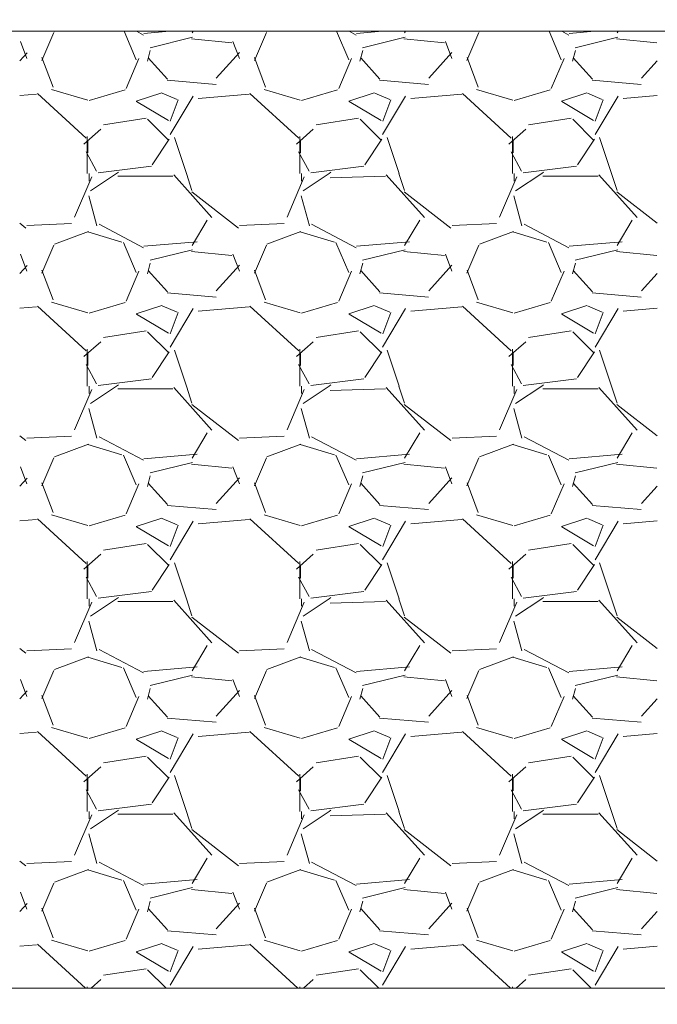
# Model space of a CAD drawing. Header units: inches. Extents: x 294 to 9722, y 170 to 7422.
# Tile 6 of 35: x 1308 to 1361, y 966 to 1048. Entities that reach past the tile are written whole.
import ezdxf
from ezdxf import colors
from ezdxf.entities.mleader import LeaderData, LeaderLine
from ezdxf.math import Vec2, Vec3

# ---------------------------------------------------------------- set-up
doc = ezdxf.new("R2010")
doc.units = ezdxf.units.IN
doc.header["$MEASUREMENT"] = 0
doc.layers.add('E-ANNO-TEXT', color=7, linetype='Continuous', lineweight=25)
doc.layers.add('S-301 Building Sections [E-202 Reference]$0$G-ELECT-REF', color=253, linetype='Continuous', lineweight=9)
doc.styles.get("Standard").update_dxf_attribs({"font": 'arial.ttf'})

# ---------------------------------------------------------------- blocks, each defined once
blk = doc.blocks.new('S-301 Building Sections [E-202 Reference]')
at = {"layer": 'S-301 Building Sections [E-202 Reference]$0$G-ELECT-REF', "color": 9}
for p, q in [((707.868, 258.947), (751.98, 258.947)), ((751.98, 258.947), (707.868, 258.947)), ((707.868, 240.947), (729.368, 240.947))]:
    blk.add_line(p, q, dxfattribs=at)
at = {"layer": 'S-301 Building Sections [E-202 Reference]$0$G-ELECT-REF', "color": 9, "linetype": 'Continuous'}
for p, q in [((716.934, 258.925), (716.708, 258.399)), ((716.956, 258.947), (716.945, 258.943)), ((718.484, 258.413), (718.256, 258.947)), ((718.492, 258.947), (718.625, 258.877)), ((718.63, 258.907), (719.111, 258.947)), ((719.535, 258.916), (719.554, 258.947)), ((720.934, 258.925), (720.708, 258.399)), ((720.956, 258.947), (720.945, 258.943)), ((722.484, 258.413), (722.256, 258.947)), ((722.492, 258.947), (722.625, 258.877)), ((722.63, 258.907), (723.111, 258.947)), ((723.535, 258.916), (723.554, 258.947)), ((724.934, 258.925), (724.708, 258.399)), ((724.956, 258.947), (724.945, 258.943)), ((726.484, 258.413), (726.256, 258.947)), ((726.492, 258.947), (726.625, 258.877)), ((726.63, 258.907), (727.111, 258.947)), ((727.535, 258.916), (727.554, 258.947)), ((716.426, 258.437), (716.306, 258.757)), ((718.746, 258.639), (719.546, 258.839)), ((719.524, 258.804), (720.284, 258.728)), ((720.426, 258.437), (720.306, 258.757)), ((722.746, 258.639), (723.546, 258.839)), ((723.524, 258.804), (724.284, 258.728)), ((724.426, 258.437), (724.306, 258.757)), ((726.746, 258.639), (727.546, 258.839)), ((727.524, 258.804), (728.284, 258.728)), ((718.695, 258.387), (718.749, 258.583)), ((722.695, 258.387), (722.749, 258.583)), ((726.695, 258.387), (726.749, 258.583)), ((716.292, 258.39), (716.431, 258.544)), ((716.92, 257.896), (716.711, 258.453)), ((718.536, 258.433), (718.296, 257.873)), ((718.711, 258.447), (719.071, 258.047)), ((719.992, 258.063), (720.427, 258.547)), ((720.92, 257.896), (720.711, 258.453)), ((722.536, 258.433), (722.296, 257.873)), ((722.711, 258.447), (723.071, 258.047)), ((723.992, 258.063), (724.427, 258.547)), ((724.92, 257.896), (724.711, 258.453)), ((726.536, 258.433), (726.296, 257.873)), ((726.711, 258.447), (727.071, 258.047)), ((727.992, 258.063), (728.289, 258.392)), ((719.066, 258.025), (719.987, 257.949)), ((723.066, 258.025), (723.987, 257.949)), ((727.067, 258.025), (727.987, 257.949)), ((717.572, 257.652), (716.892, 257.854)), ((718.276, 257.844), (717.597, 257.643)), ((721.572, 257.652), (720.892, 257.854)), ((722.276, 257.844), (721.597, 257.643)), ((725.572, 257.652), (724.892, 257.854)), ((726.276, 257.844), (725.597, 257.643)), ((716.292, 257.737), (716.61, 257.763)), ((716.625, 257.775), (717.543, 256.934)), ((718.486, 257.63), (718.966, 257.79)), ((719.093, 257.267), (718.493, 257.627)), ((718.976, 257.785), (719.256, 257.665)), ((719.121, 257.007), (719.555, 257.73)), ((719.275, 257.66), (719.124, 257.257)), ((719.65, 257.683), (720.61, 257.763)), ((720.625, 257.775), (721.543, 256.934)), ((722.486, 257.63), (722.966, 257.79)), ((723.093, 257.267), (722.493, 257.627)), ((722.976, 257.785), (723.256, 257.665)), ((723.121, 257.007), (723.555, 257.73)), ((723.275, 257.66), (723.124, 257.257)), ((723.65, 257.683), (724.61, 257.763)), ((724.625, 257.775), (725.543, 256.934)), ((726.486, 257.63), (726.966, 257.79)), ((727.093, 257.267), (726.493, 257.627)), ((726.976, 257.785), (727.256, 257.665)), ((727.121, 257.007), (727.555, 257.73)), ((727.275, 257.66), (727.124, 257.257)), ((727.65, 257.683), (728.292, 257.737)), ((717.87, 257.19), (718.67, 257.311)), ((718.7, 257.296), (719.1, 256.896)), ((721.87, 257.19), (722.67, 257.311)), ((722.7, 257.296), (723.1, 256.896)), ((725.87, 257.19), (726.67, 257.311)), ((726.7, 257.296), (727.1, 256.896)), ((717.5, 256.827), (717.817, 257.109)), ((721.5, 256.827), (721.817, 257.109)), ((725.5, 256.827), (725.817, 257.109)), ((717.564, 256.971), (717.564, 256.272)), ((717.576, 256.662), (717.576, 256.902)), ((719.108, 256.916), (718.788, 256.436)), ((719.432, 256.272), (719.206, 256.951)), ((721.564, 256.971), (721.564, 256.272)), ((721.576, 256.662), (721.576, 256.902)), ((723.108, 256.916), (722.788, 256.436)), ((723.432, 256.272), (723.206, 256.951)), ((725.564, 256.971), (725.564, 256.272)), ((725.576, 256.662), (725.576, 256.902)), ((727.108, 256.916), (726.788, 256.436)), ((727.432, 256.272), (727.206, 256.951)), ((717.737, 256.315), (717.54, 256.677)), ((721.737, 256.315), (721.54, 256.677)), ((725.737, 256.315), (725.54, 256.677)), ((718.77, 256.408), (717.77, 256.287)), ((722.77, 256.408), (721.77, 256.287)), ((726.77, 256.408), (725.77, 256.287)), ((717.648, 256.208), (717.324, 255.451)), ((717.597, 256.272), (717.597, 256.131)), ((718.116, 256.272), (717.624, 255.944)), ((718.15, 256.295), (718.116, 256.273)), ((719.176, 256.222), (718.136, 256.222)), ((719.911, 255.447), (719.191, 256.247)), ((719.534, 255.953), (719.429, 256.271)), ((721.648, 256.208), (721.324, 255.451)), ((721.597, 256.272), (721.597, 256.131)), ((722.116, 256.272), (721.624, 255.944)), ((722.15, 256.295), (722.116, 256.273)), ((723.176, 256.222), (722.136, 256.19)), ((723.911, 255.447), (723.191, 256.247)), ((723.534, 255.953), (723.429, 256.271)), ((725.648, 256.208), (725.324, 255.45)), ((725.597, 256.272), (725.597, 256.131)), ((726.116, 256.272), (725.624, 255.944)), ((726.15, 256.295), (726.116, 256.273)), ((727.176, 256.222), (726.136, 256.222)), ((727.911, 255.447), (727.191, 256.247)), ((727.534, 255.953), (727.429, 256.271)), ((717.591, 255.853), (717.745, 255.291)), ((720.407, 255.247), (719.53, 255.93)), ((721.591, 255.853), (721.745, 255.291)), ((724.407, 255.247), (723.53, 255.93)), ((725.591, 255.853), (725.745, 255.291)), ((728.292, 255.337), (727.529, 255.93)), ((716.407, 255.247), (716.292, 255.337)), ((717.268, 255.332), (716.428, 255.292)), ((717.785, 255.317), (718.625, 254.877)), ((719.535, 254.916), (719.821, 255.392)), ((721.268, 255.332), (720.428, 255.292)), ((721.785, 255.317), (722.625, 254.877)), ((723.535, 254.916), (723.821, 255.392)), ((725.268, 255.332), (724.428, 255.292)), ((725.785, 255.317), (726.625, 254.877)), ((727.535, 254.916), (727.821, 255.392)), ((717.585, 255.183), (716.945, 254.943)), ((718.214, 254.978), (717.573, 255.172)), ((721.585, 255.183), (720.945, 254.943)), ((722.214, 254.978), (721.573, 255.172)), ((725.585, 255.183), (724.945, 254.943)), ((726.214, 254.978), (725.573, 255.172)), ((716.934, 254.925), (716.708, 254.399)), ((718.484, 254.413), (718.244, 254.973)), ((718.63, 254.907), (719.629, 254.99)), ((720.934, 254.925), (720.708, 254.399)), ((722.484, 254.413), (722.244, 254.973)), ((722.63, 254.907), (723.629, 254.99)), ((724.934, 254.925), (724.708, 254.399)), ((726.484, 254.413), (726.244, 254.973)), ((726.63, 254.907), (727.629, 254.99)), ((716.426, 254.437), (716.306, 254.757)), ((718.746, 254.639), (719.546, 254.839)), ((719.524, 254.804), (720.284, 254.728)), ((720.426, 254.437), (720.306, 254.757)), ((722.746, 254.639), (723.546, 254.839)), ((723.524, 254.804), (724.284, 254.728)), ((724.426, 254.437), (724.306, 254.757)), ((726.746, 254.639), (727.546, 254.839)), ((727.524, 254.804), (728.284, 254.728)), ((716.292, 254.39), (716.431, 254.544)), ((718.695, 254.386), (718.749, 254.583)), ((719.992, 254.063), (720.427, 254.547)), ((722.695, 254.386), (722.749, 254.583)), ((723.992, 254.063), (724.427, 254.547)), ((726.695, 254.387), (726.749, 254.583)), ((716.92, 253.896), (716.711, 254.453)), ((718.536, 254.433), (718.296, 253.873)), ((718.711, 254.447), (719.071, 254.047)), ((720.92, 253.896), (720.711, 254.453)), ((722.536, 254.433), (722.296, 253.873)), ((722.711, 254.447), (723.071, 254.047)), ((724.92, 253.896), (724.711, 254.453)), ((726.536, 254.433), (726.296, 253.873)), ((726.711, 254.447), (727.071, 254.047)), ((727.992, 254.063), (728.289, 254.392)), ((719.066, 254.025), (719.987, 253.949)), ((723.066, 254.025), (723.987, 253.949)), ((727.067, 254.025), (727.987, 253.949)), ((716.292, 253.737), (716.61, 253.763)), ((716.625, 253.775), (717.543, 252.934)), ((717.572, 253.652), (716.892, 253.854)), ((718.276, 253.844), (717.597, 253.643)), ((718.486, 253.63), (718.966, 253.79)), ((718.976, 253.785), (719.256, 253.665)), ((719.65, 253.683), (720.61, 253.763)), ((720.625, 253.775), (721.543, 252.934)), ((721.572, 253.652), (720.892, 253.854)), ((722.276, 253.844), (721.597, 253.643)), ((722.486, 253.63), (722.966, 253.79)), ((722.976, 253.785), (723.256, 253.665)), ((723.65, 253.683), (724.61, 253.763)), ((724.625, 253.775), (725.543, 252.934)), ((725.572, 253.652), (724.892, 253.854)), ((726.276, 253.844), (725.597, 253.643)), ((726.486, 253.63), (726.966, 253.79)), ((726.976, 253.785), (727.256, 253.665)), ((727.65, 253.683), (728.292, 253.737)), ((719.093, 253.267), (718.493, 253.627)), ((719.121, 253.007), (719.555, 253.73)), ((719.275, 253.66), (719.124, 253.257)), ((723.093, 253.267), (722.493, 253.627)), ((723.121, 253.007), (723.555, 253.73)), ((723.275, 253.66), (723.124, 253.257)), ((727.093, 253.267), (726.493, 253.627)), ((727.121, 253.007), (727.555, 253.73)), ((727.275, 253.66), (727.124, 253.257)), ((717.87, 253.19), (718.67, 253.311)), ((718.7, 253.296), (719.1, 252.896)), ((721.87, 253.19), (722.67, 253.311)), ((722.7, 253.296), (723.1, 252.896)), ((725.87, 253.19), (726.67, 253.311)), ((726.7, 253.296), (727.1, 252.896)), ((717.5, 252.827), (717.817, 253.109)), ((721.5, 252.827), (721.817, 253.109)), ((725.5, 252.827), (725.817, 253.109)), ((717.564, 252.971), (717.564, 252.271)), ((717.576, 252.662), (717.576, 252.902)), ((719.108, 252.916), (718.788, 252.436)), ((719.432, 252.272), (719.206, 252.951)), ((721.564, 252.971), (721.564, 252.271)), ((721.576, 252.662), (721.576, 252.902)), ((723.108, 252.916), (722.788, 252.436)), ((723.432, 252.272), (723.206, 252.951)), ((725.564, 252.971), (725.564, 252.271)), ((725.576, 252.662), (725.576, 252.902)), ((727.108, 252.916), (726.788, 252.436)), ((727.432, 252.272), (727.206, 252.951)), ((717.737, 252.315), (717.54, 252.677)), ((721.737, 252.315), (721.54, 252.677)), ((725.737, 252.315), (725.54, 252.677)), ((717.597, 252.272), (717.597, 252.131)), ((718.116, 252.272), (717.624, 251.944)), ((718.77, 252.408), (717.77, 252.287)), ((718.15, 252.295), (718.116, 252.273)), ((719.534, 251.953), (719.429, 252.271)), ((721.597, 252.272), (721.597, 252.131)), ((722.116, 252.272), (721.624, 251.944)), ((722.77, 252.408), (721.77, 252.287)), ((722.15, 252.295), (722.116, 252.273)), ((723.534, 251.953), (723.429, 252.271)), ((725.597, 252.272), (725.597, 252.131)), ((726.116, 252.272), (725.624, 251.944)), ((726.77, 252.408), (725.77, 252.287)), ((726.15, 252.295), (726.116, 252.273)), ((727.534, 251.953), (727.429, 252.271)), ((717.648, 252.208), (717.324, 251.451)), ((719.176, 252.222), (718.136, 252.222)), ((719.911, 251.447), (719.191, 252.247)), ((721.648, 252.208), (721.324, 251.45)), ((723.176, 252.222), (722.136, 252.19)), ((723.911, 251.447), (723.191, 252.247)), ((725.648, 252.208), (725.324, 251.45)), ((727.176, 252.222), (726.136, 252.222)), ((727.911, 251.447), (727.191, 252.247)), ((720.407, 251.247), (719.53, 251.93)), ((724.407, 251.247), (723.53, 251.93)), ((728.292, 251.337), (727.529, 251.93)), ((717.591, 251.853), (717.745, 251.291)), ((721.591, 251.853), (721.745, 251.291)), ((725.591, 251.853), (725.745, 251.291)), ((716.407, 251.247), (716.292, 251.337)), ((717.268, 251.332), (716.428, 251.292)), ((719.535, 250.916), (719.821, 251.392)), ((721.268, 251.332), (720.428, 251.292)), ((723.535, 250.916), (723.821, 251.392)), ((725.268, 251.332), (724.428, 251.292)), ((727.535, 250.916), (727.821, 251.392)), ((717.585, 251.183), (716.945, 250.943)), ((718.214, 250.978), (717.573, 251.172)), ((717.785, 251.317), (718.625, 250.877)), ((721.585, 251.183), (720.945, 250.943)), ((722.214, 250.978), (721.573, 251.172)), ((721.785, 251.317), (722.625, 250.877)), ((725.585, 251.183), (724.945, 250.943)), ((726.214, 250.978), (725.573, 251.172)), ((725.785, 251.317), (726.625, 250.877)), ((718.484, 250.413), (718.244, 250.973)), ((718.63, 250.907), (719.629, 250.99)), ((722.484, 250.413), (722.244, 250.973)), ((722.63, 250.907), (723.629, 250.99)), ((726.484, 250.413), (726.244, 250.973)), ((726.63, 250.907), (727.629, 250.99)), ((716.934, 250.925), (716.708, 250.399)), ((718.746, 250.639), (719.546, 250.839)), ((719.524, 250.804), (720.284, 250.727)), ((720.934, 250.925), (720.708, 250.399)), ((722.746, 250.639), (723.546, 250.839)), ((723.524, 250.804), (724.284, 250.727)), ((724.934, 250.925), (724.708, 250.399)), ((726.746, 250.639), (727.546, 250.839)), ((727.524, 250.804), (728.284, 250.727)), ((716.426, 250.437), (716.306, 250.757)), ((720.426, 250.437), (720.306, 250.757)), ((724.426, 250.437), (724.306, 250.757)), ((716.292, 250.39), (716.431, 250.544)), ((716.92, 249.896), (716.711, 250.453)), ((718.536, 250.433), (718.296, 249.873)), ((718.695, 250.386), (718.749, 250.583)), ((718.711, 250.447), (719.071, 250.047)), ((719.992, 250.063), (720.427, 250.547)), ((720.92, 249.896), (720.711, 250.453)), ((722.536, 250.433), (722.296, 249.873)), ((722.695, 250.386), (722.749, 250.583)), ((722.711, 250.447), (723.071, 250.047)), ((723.992, 250.063), (724.427, 250.547)), ((724.92, 249.896), (724.711, 250.453)), ((726.536, 250.433), (726.296, 249.873)), ((726.695, 250.386), (726.749, 250.583)), ((726.711, 250.447), (727.071, 250.047)), ((727.992, 250.063), (728.289, 250.392)), ((717.572, 249.652), (716.892, 249.854)), ((718.276, 249.844), (717.597, 249.643)), ((719.066, 250.025), (719.987, 249.949)), ((721.572, 249.652), (720.892, 249.854)), ((722.276, 249.844), (721.597, 249.643)), ((723.066, 250.025), (723.987, 249.949)), ((725.572, 249.652), (724.892, 249.854)), ((726.276, 249.844), (725.597, 249.643)), ((727.067, 250.025), (727.987, 249.949)), ((716.292, 249.737), (716.61, 249.763)), ((716.625, 249.775), (717.543, 248.934)), ((718.486, 249.63), (718.966, 249.79)), ((718.976, 249.785), (719.256, 249.665)), ((719.121, 249.007), (719.555, 249.73)), ((719.275, 249.66), (719.124, 249.257)), ((719.65, 249.683), (720.61, 249.763)), ((720.625, 249.775), (721.543, 248.934)), ((722.486, 249.63), (722.966, 249.79)), ((722.976, 249.785), (723.256, 249.665)), ((723.121, 249.007), (723.555, 249.73)), ((723.275, 249.66), (723.124, 249.257)), ((723.65, 249.683), (724.61, 249.763)), ((724.625, 249.775), (725.543, 248.934)), ((726.486, 249.63), (726.966, 249.79)), ((726.976, 249.785), (727.256, 249.665)), ((727.121, 249.007), (727.555, 249.73)), ((727.275, 249.66), (727.124, 249.257)), ((727.65, 249.683), (728.292, 249.737)), ((719.093, 249.267), (718.493, 249.627)), ((723.093, 249.267), (722.493, 249.627)), ((727.093, 249.267), (726.493, 249.627)), ((717.87, 249.19), (718.67, 249.311)), ((718.7, 249.296), (719.1, 248.896)), ((721.87, 249.19), (722.67, 249.311)), ((722.7, 249.296), (723.1, 248.896)), ((725.87, 249.19), (726.67, 249.311)), ((726.7, 249.296), (727.1, 248.896)), ((717.5, 248.827), (717.817, 249.109)), ((721.5, 248.827), (721.817, 249.109)), ((725.5, 248.827), (725.817, 249.109)), ((717.564, 248.971), (717.564, 248.271)), ((719.432, 248.272), (719.206, 248.951)), ((721.564, 248.971), (721.564, 248.271)), ((723.432, 248.272), (723.206, 248.951)), ((725.564, 248.971), (725.564, 248.271)), ((727.432, 248.272), (727.206, 248.951)), ((717.576, 248.662), (717.576, 248.902)), ((719.108, 248.916), (718.788, 248.436)), ((721.576, 248.662), (721.576, 248.902)), ((723.108, 248.916), (722.788, 248.436)), ((725.576, 248.662), (725.576, 248.902)), ((727.108, 248.916), (726.788, 248.436)), ((717.737, 248.315), (717.54, 248.677)), ((721.737, 248.315), (721.54, 248.677)), ((725.737, 248.315), (725.54, 248.677)), ((718.77, 248.408), (717.77, 248.287)), ((722.77, 248.408), (721.77, 248.287)), ((726.77, 248.408), (725.77, 248.287)), ((717.648, 248.208), (717.324, 247.45)), ((717.597, 248.272), (717.597, 248.131)), ((718.116, 248.272), (717.624, 247.944)), ((718.15, 248.295), (718.116, 248.273)), ((719.176, 248.222), (718.136, 248.222)), ((719.911, 247.447), (719.191, 248.247)), ((719.534, 247.953), (719.429, 248.271)), ((721.648, 248.208), (721.324, 247.45)), ((721.597, 248.272), (721.597, 248.131)), ((722.116, 248.272), (721.624, 247.944)), ((722.15, 248.295), (722.116, 248.273)), ((723.176, 248.222), (722.136, 248.19)), ((723.911, 247.447), (723.191, 248.247)), ((723.534, 247.953), (723.429, 248.271)), ((725.648, 248.208), (725.324, 247.45)), ((725.597, 248.272), (725.597, 248.131)), ((726.116, 248.272), (725.624, 247.944)), ((726.15, 248.295), (726.116, 248.273)), ((727.176, 248.222), (726.136, 248.222)), ((727.911, 247.447), (727.191, 248.247)), ((727.534, 247.953), (727.429, 248.271)), ((717.591, 247.853), (717.745, 247.291)), ((720.407, 247.247), (719.53, 247.93)), ((721.591, 247.853), (721.745, 247.291)), ((724.407, 247.247), (723.53, 247.93)), ((725.591, 247.853), (725.745, 247.291)), ((728.292, 247.337), (727.529, 247.93)), ((716.407, 247.247), (716.292, 247.337)), ((717.268, 247.332), (716.428, 247.292)), ((717.785, 247.317), (718.625, 246.877)), ((719.535, 246.916), (719.821, 247.392)), ((721.268, 247.332), (720.428, 247.292)), ((721.785, 247.317), (722.625, 246.877)), ((723.535, 246.916), (723.821, 247.392)), ((725.268, 247.332), (724.428, 247.292)), ((725.785, 247.317), (726.625, 246.877)), ((727.535, 246.916), (727.821, 247.392)), ((717.585, 247.183), (716.945, 246.943)), ((718.214, 246.978), (717.573, 247.172)), ((721.585, 247.183), (720.945, 246.943)), ((722.214, 246.978), (721.573, 247.172)), ((725.585, 247.183), (724.945, 246.943)), ((726.214, 246.978), (725.573, 247.172)), ((716.934, 246.925), (716.708, 246.399)), ((718.484, 246.413), (718.244, 246.973)), ((718.63, 246.907), (719.629, 246.99)), ((720.934, 246.925), (720.708, 246.399)), ((722.484, 246.413), (722.244, 246.973)), ((722.63, 246.907), (723.629, 246.99)), ((724.934, 246.925), (724.708, 246.399)), ((726.484, 246.413), (726.244, 246.973)), ((726.63, 246.907), (727.629, 246.99)), ((716.426, 246.437), (716.306, 246.757)), ((718.746, 246.639), (719.546, 246.839)), ((719.524, 246.803), (720.284, 246.727)), ((720.426, 246.437), (720.306, 246.757)), ((722.746, 246.639), (723.546, 246.839)), ((723.524, 246.803), (724.284, 246.727)), ((724.426, 246.437), (724.306, 246.757)), ((726.746, 246.639), (727.546, 246.839)), ((727.524, 246.803), (728.284, 246.727)), ((716.292, 246.39), (716.431, 246.544)), ((718.695, 246.386), (718.749, 246.583)), ((719.992, 246.063), (720.427, 246.547)), ((722.695, 246.386), (722.749, 246.583)), ((723.992, 246.063), (724.427, 246.547)), ((726.695, 246.386), (726.749, 246.583)), ((716.92, 245.896), (716.711, 246.453)), ((718.536, 246.433), (718.296, 245.873)), ((718.711, 246.447), (719.071, 246.047)), ((720.92, 245.896), (720.711, 246.453)), ((722.536, 246.433), (722.296, 245.873)), ((722.711, 246.447), (723.071, 246.047)), ((724.92, 245.896), (724.711, 246.453)), ((726.536, 246.433), (726.296, 245.873)), ((726.711, 246.447), (727.071, 246.047)), ((727.992, 246.063), (728.289, 246.392)), ((719.066, 246.025), (719.987, 245.949)), ((723.066, 246.025), (723.987, 245.949)), ((727.067, 246.025), (727.987, 245.949)), ((716.625, 245.775), (717.543, 244.934)), ((717.572, 245.652), (716.892, 245.854)), ((718.276, 245.844), (717.597, 245.643)), ((718.486, 245.63), (718.966, 245.79)), ((718.976, 245.785), (719.256, 245.665)), ((720.625, 245.775), (721.543, 244.934)), ((721.572, 245.652), (720.892, 245.854)), ((722.276, 245.844), (721.597, 245.643)), ((722.486, 245.63), (722.966, 245.79)), ((722.976, 245.785), (723.256, 245.665)), ((724.625, 245.775), (725.543, 244.934)), ((725.572, 245.652), (724.892, 245.854)), ((726.276, 245.844), (725.597, 245.643)), ((726.486, 245.63), (726.966, 245.79)), ((726.976, 245.785), (727.256, 245.665)), ((716.292, 245.737), (716.61, 245.763)), ((719.093, 245.267), (718.493, 245.627)), ((719.121, 245.007), (719.555, 245.73)), ((719.275, 245.66), (719.124, 245.257)), ((719.65, 245.683), (720.61, 245.763)), ((723.093, 245.267), (722.493, 245.627)), ((723.121, 245.007), (723.555, 245.73)), ((723.275, 245.66), (723.124, 245.257)), ((723.65, 245.683), (724.61, 245.763)), ((727.093, 245.267), (726.493, 245.627)), ((727.121, 245.007), (727.555, 245.73)), ((727.275, 245.66), (727.124, 245.257)), ((727.65, 245.683), (728.292, 245.737)), ((717.87, 245.19), (718.67, 245.311)), ((718.7, 245.296), (719.1, 244.896)), ((721.87, 245.19), (722.67, 245.311)), ((722.7, 245.296), (723.1, 244.896)), ((725.87, 245.19), (726.67, 245.311)), ((726.7, 245.296), (727.1, 244.896)), ((717.5, 244.827), (717.817, 245.109)), ((721.5, 244.827), (721.817, 245.109)), ((725.5, 244.827), (725.817, 245.109)), ((717.564, 244.971), (717.564, 244.271)), ((717.576, 244.662), (717.576, 244.902)), ((719.108, 244.916), (718.788, 244.436)), ((719.432, 244.272), (719.206, 244.951)), ((721.564, 244.971), (721.564, 244.271)), ((721.576, 244.662), (721.576, 244.902)), ((723.108, 244.916), (722.788, 244.436)), ((723.432, 244.272), (723.206, 244.951)), ((725.564, 244.971), (725.564, 244.271)), ((725.576, 244.662), (725.576, 244.902)), ((727.108, 244.916), (726.788, 244.436)), ((727.432, 244.272), (727.206, 244.951)), ((717.737, 244.315), (717.54, 244.677)), ((721.737, 244.315), (721.54, 244.677)), ((725.737, 244.315), (725.54, 244.677)), ((718.77, 244.408), (717.77, 244.287)), ((718.15, 244.295), (718.116, 244.273)), ((722.77, 244.408), (721.77, 244.287)), ((722.15, 244.295), (722.116, 244.273)), ((726.77, 244.408), (725.77, 244.287)), ((726.15, 244.295), (726.116, 244.273)), ((717.648, 244.208), (717.324, 243.45)), ((717.597, 244.272), (717.597, 244.131)), ((718.116, 244.272), (717.624, 243.944)), ((719.176, 244.221), (718.136, 244.221)), ((719.911, 243.447), (719.191, 244.247)), ((719.534, 243.953), (719.429, 244.271)), ((721.648, 244.208), (721.324, 243.45)), ((721.597, 244.272), (721.597, 244.131)), ((722.116, 244.272), (721.624, 243.944)), ((723.176, 244.221), (722.136, 244.19)), ((723.911, 243.447), (723.191, 244.247)), ((723.534, 243.953), (723.429, 244.271)), ((725.648, 244.208), (725.324, 243.45)), ((725.597, 244.272), (725.597, 244.131)), ((726.116, 244.272), (725.624, 243.944)), ((727.176, 244.221), (726.136, 244.221)), ((727.911, 243.447), (727.191, 244.247)), ((727.534, 243.953), (727.429, 244.271)), ((720.407, 243.247), (719.53, 243.93)), ((724.407, 243.247), (723.53, 243.93)), ((728.292, 243.336), (727.529, 243.93)), ((717.591, 243.853), (717.745, 243.291)), ((721.591, 243.853), (721.745, 243.291)), ((725.591, 243.853), (725.745, 243.291)), ((719.535, 242.916), (719.821, 243.392)), ((723.535, 242.916), (723.821, 243.392)), ((727.535, 242.916), (727.821, 243.392)), ((716.407, 243.247), (716.292, 243.337)), ((717.268, 243.332), (716.428, 243.292)), ((717.585, 243.182), (716.945, 242.942)), ((717.785, 243.317), (718.625, 242.877)), ((721.268, 243.332), (720.428, 243.292)), ((721.585, 243.182), (720.945, 242.942)), ((721.785, 243.317), (722.625, 242.877)), ((725.268, 243.332), (724.428, 243.292)), ((725.585, 243.182), (724.945, 242.942)), ((725.785, 243.317), (726.625, 242.877)), ((718.214, 242.978), (717.573, 243.172)), ((722.214, 242.978), (721.573, 243.172)), ((726.214, 242.978), (725.573, 243.172)), ((716.934, 242.925), (716.708, 242.399)), ((718.484, 242.413), (718.244, 242.973)), ((718.63, 242.907), (719.629, 242.99)), ((718.746, 242.639), (719.546, 242.839)), ((720.934, 242.925), (720.708, 242.399)), ((722.484, 242.413), (722.244, 242.973)), ((722.63, 242.907), (723.629, 242.99)), ((722.746, 242.639), (723.546, 242.839)), ((724.934, 242.925), (724.708, 242.399)), ((726.484, 242.413), (726.244, 242.973)), ((726.63, 242.907), (727.629, 242.99)), ((726.746, 242.639), (727.546, 242.839)), ((716.426, 242.436), (716.306, 242.756)), ((719.524, 242.803), (720.284, 242.727)), ((720.426, 242.436), (720.306, 242.756)), ((723.524, 242.803), (724.284, 242.727)), ((724.426, 242.436), (724.306, 242.756)), ((727.524, 242.803), (728.284, 242.727)), ((716.292, 242.39), (716.431, 242.544)), ((716.92, 241.896), (716.711, 242.453)), ((718.695, 242.386), (718.749, 242.583)), ((718.711, 242.447), (719.071, 242.047)), ((719.992, 242.063), (720.427, 242.547)), ((720.92, 241.896), (720.711, 242.453)), ((722.695, 242.386), (722.749, 242.583)), ((722.711, 242.447), (723.071, 242.047)), ((723.992, 242.062), (724.427, 242.546)), ((724.92, 241.896), (724.711, 242.453)), ((726.695, 242.386), (726.749, 242.583)), ((726.711, 242.447), (727.071, 242.047)), ((718.536, 242.433), (718.296, 241.873)), ((722.536, 242.433), (722.296, 241.873)), ((726.536, 242.433), (726.296, 241.873)), ((727.992, 242.062), (728.289, 242.392)), ((719.066, 242.025), (719.987, 241.949)), ((723.066, 242.025), (723.987, 241.949)), ((727.067, 242.025), (727.987, 241.949)), ((716.292, 241.737), (716.61, 241.763)), ((716.625, 241.775), (717.529, 240.947)), ((717.572, 241.652), (716.892, 241.854)), ((718.276, 241.844), (717.597, 241.643)), ((718.486, 241.63), (718.966, 241.79)), ((718.976, 241.785), (719.256, 241.665)), ((719.121, 241.007), (719.555, 241.73)), ((719.65, 241.683), (720.61, 241.763)), ((720.625, 241.775), (721.529, 240.947)), ((721.572, 241.652), (720.892, 241.854)), ((722.276, 241.844), (721.597, 241.643)), ((722.486, 241.63), (722.966, 241.79)), ((722.976, 241.785), (723.256, 241.665)), ((723.121, 241.007), (723.555, 241.73)), ((723.65, 241.683), (724.61, 241.763)), ((724.625, 241.775), (725.529, 240.947)), ((725.572, 241.652), (724.892, 241.854)), ((726.276, 241.844), (725.597, 241.643)), ((726.486, 241.63), (726.966, 241.79)), ((726.976, 241.785), (727.256, 241.665)), ((727.121, 241.007), (727.555, 241.73)), ((727.65, 241.683), (728.292, 241.737)), ((719.093, 241.267), (718.493, 241.627)), ((719.275, 241.66), (719.124, 241.257)), ((723.093, 241.267), (722.493, 241.627)), ((723.275, 241.66), (723.124, 241.257)), ((727.093, 241.267), (726.493, 241.627)), ((727.275, 241.66), (727.124, 241.257)), ((717.87, 241.19), (718.67, 241.311)), ((718.7, 241.296), (719.049, 240.947)), ((721.87, 241.19), (722.67, 241.311)), ((722.7, 241.296), (723.049, 240.947)), ((725.87, 241.19), (726.67, 241.311)), ((726.7, 241.296), (727.049, 240.947)), ((717.564, 240.971), (717.564, 240.947)), ((717.635, 240.947), (717.817, 241.109)), ((721.564, 240.971), (721.564, 240.947)), ((721.635, 240.947), (721.817, 241.109)), ((725.564, 240.971), (725.564, 240.947)), ((725.635, 240.947), (725.817, 241.109)), ((719.208, 240.947), (719.206, 240.951)), ((723.208, 240.947), (723.206, 240.951)), ((727.208, 240.947), (727.206, 240.951))]:
    blk.add_line(p, q, dxfattribs=at)
at = {"layer": 'S-301 Building Sections [E-202 Reference]$0$G-ELECT-REF', "color": 9}
blk.add_3dface([(729.368, 228.947), (651.368, 228.947), (651.368, 240.947), (729.368, 240.947)], dxfattribs=at)

msp = doc.modelspace()

# ---------------------------------------------------------------- block references
at = {"layer": 'E-ANNO-TEXT', "color": 0, "xscale": 4.39128, "yscale": 4.39128, "zscale": 4.39128}
msp.add_blockref('S-301 Building Sections [E-202 Reference]', (-1837.00104, -90.26287), dxfattribs=at)

# ---------------------------------------------------------------- leaders
at = {"layer": 'E-ANNO-TEXT', "color": 0}
ml = msp.add_multileader_mtext('Standard', dxfattribs=at)
ml.set_content('')
ml.set_leader_properties()
ml.build(insert=Vec2(0, 0))
ml.multileader.update_dxf_attribs({"dogleg_length": 0.36, "arrow_head_size": 12, "scale": 48})
ctx = ml.context
ctx.base_point, ctx.scale, ctx.char_height, ctx.arrow_head_size, ctx.landing_gap_size, ctx.plane_origin = Vec3(1356.85651, 1149.6102), 48, 8.64, 12, 4.32, Vec3(1072.73158, 1122.43943)
notes = []
notes.append((ctx, [(0, (1, 1, 0), (1330.27874, 1149.6102), (1, 0), 26.57777, [(0, [(1268.30886, 1019.72616)], 0, [])])]))
ctx.mtext.insert, ctx.mtext.flow_direction = Vec3(1361.17651, 1153.9302), 5
for ctx, leaders in notes:
    for number, flags, end, landing, length, lines in leaders:
        leader = LeaderData()
        leader.index, (leader.has_last_leader_line, leader.has_dogleg_vector, leader.attachment_direction) = number, flags
        leader.last_leader_point, leader.dogleg_vector, leader.dogleg_length = Vec3(end), Vec3(landing), length
        for number, points, colour, breaks in lines:
            line = LeaderLine()
            line.index, line.vertices, line.color, line.breaks = number, Vec3.list(points), colors.encode_raw_color(colour), breaks
            leader.lines.append(line)
        ctx.leaders.append(leader)

doc.saveas('drawing.dxf')
